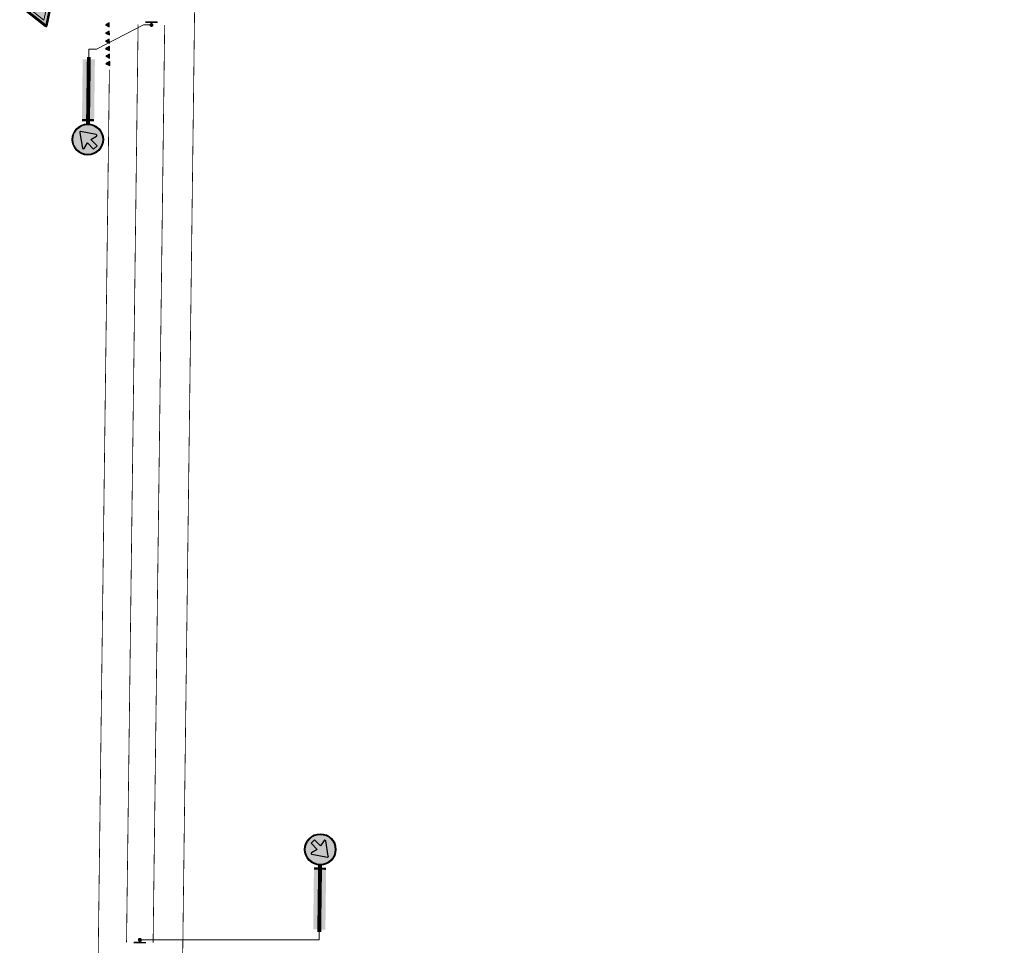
# Model space of a CAD drawing. Header units: metres. Extents: x 232695 to 233536, y 552964 to 554401.
# Tile 14 of 23: x 233273 to 233399, y 553982 to 554101. Entities that reach past the tile are written whole.
import ezdxf

# ---------------------------------------------------------------- set-up
doc = ezdxf.new("R2010")
doc.units = ezdxf.units.M
doc.linetypes.add('VW-3-3_STREEP', pattern=[6, 3, -3])
for name, color, linetype, lineweight in [('N-WE-VW-MARKERING_DWARS-S', 7, 'Continuous', 25), ('N-WE-VW-VERKEERSTEKEN_BORD-AANPIJLING-T18', 7, 'Continuous', 13), ('N-WE-VW-VERKEERSTEKEN_BORD-S', 7, 'Continuous', 25), ('N-WE-VW-VERKEERSTEKEN_PAAL-S', 7, 'Continuous', 25)]:
    doc.layers.add(name, color=color, linetype=linetype, lineweight=lineweight)
doc.layers.add('N-WE-VW-MARKERING_LANGS_STREEP_010-G', color=7, linetype='Continuous', true_color=0xffffff)
doc.layers.add('N-WE-VW-MARKERING_LANGS_STREEP_33-G', color=7, linetype='VW-3-3_STREEP', lineweight=13, true_color=0xffffff)

# ---------------------------------------------------------------- blocks, each defined once
blk = doc.blocks.new('D02r_BB22')
h = blk.add_hatch(color=255)
edge = h.paths.add_edge_path()
edge.add_arc((0, 2.641), 0.5, 0, 360)
edge = h.paths.add_edge_path(flags=17)
edge.add_arc((0, 2.641), 0.48, 0, 360)
at = {"true_color": 0x007dfa}
h = blk.add_hatch(color=150, dxfattribs=at)
edge = h.paths.add_edge_path()
edge.add_arc((0, 2.641), 0.48, 0, 360)
edge = h.paths.add_edge_path(flags=16)
edge.add_arc((0.142, 2.911), 0.0275, 10.4106, 147.4324)
edge.add_line((0.118, 2.926), (0.009, 2.751))
edge.add_line((0.009, 2.751), (-0.188, 2.948))
edge.add_line((-0.188, 2.948), (-0.297, 2.838))
edge.add_line((-0.297, 2.838), (-0.1, 2.641))
edge.add_line((-0.1, 2.641), (-0.275, 2.532))
edge.add_arc((-0.26, 2.509), 0.0276, 121.9964, 259.0182)
edge.add_line((-0.266, 2.482), (0.234, 2.392))
edge.add_arc((0.238, 2.416), 0.0239, 259.8431, 392.4604)
edge.add_line((0.258, 2.429), (0.169, 2.916))
h = blk.add_hatch(color=255)
edge = h.paths.add_edge_path()
edge.add_arc((0.142, 2.911), 0.0275, 10.4106, 147.4324)
edge.add_line((0.118, 2.926), (0.009, 2.751))
edge.add_line((0.009, 2.751), (-0.188, 2.948))
edge.add_line((-0.188, 2.948), (-0.297, 2.838))
edge.add_line((-0.297, 2.838), (-0.1, 2.641))
edge.add_line((-0.1, 2.641), (-0.275, 2.532))
edge.add_arc((-0.26, 2.509), 0.0276, 121.9964, 259.0182)
edge.add_line((-0.266, 2.482), (0.234, 2.392))
edge.add_arc((0.238, 2.416), 0.0239, 259.8431, 392.4604)
edge.add_line((0.258, 2.429), (0.169, 2.916))
at = {"color": 150, "true_color": 0x007dfa}
blk.add_lwpolyline([(0.169, 2.916, 0.681015), (0.118, 2.926), (0.009, 2.751), (-0.188, 2.948), (-0.297, 2.838), (-0.1, 2.641), (-0.275, 2.532, 0.681015), (-0.266, 2.482), (0.234, 2.392, 0.653244), (0.258, 2.429)], format="xyb", close=True, dxfattribs=at)
at = {"color": 251, "const_width": 0.125}
blk.add_lwpolyline([(0, 2.166), (0, 0)], dxfattribs=at)
at = {"color": 150, "true_color": 0x007dfa}
for radius in [0.5, 0.48]:
    blk.add_circle((0, 2.641), radius, dxfattribs=at)
at = {"color": 254}
blk.add_solid([(-0.195, 2.062), (-0.195, 1.989), (0.195, 2.062), (0.195, 1.989)], dxfattribs=at)
at = {"color": 2, "true_color": 0xffff00}
blk.add_solid([(-0.195, 1.989), (0.195, 1.989), (-0.195, 0.079), (0.195, 0.079)], dxfattribs=at)
blk = doc.blocks.new('*U14')
at = {"const_width": 0.2, "flags": 128}
blk.add_lwpolyline([(-0.44, -0.75), (-0.26, 0.84)], dxfattribs=at)
at = {"const_width": 0.25, "flags": 128}
blk.add_lwpolyline([(-0.01, -0.12, 1), (0.02, 0.13, 1)], format="xyb", close=True, dxfattribs=at)
blk = doc.blocks.new('*U13')
at = {"const_width": 0.25, "flags": 128}
blk.add_lwpolyline([(0.02, 0.13, 1), (-0.01, -0.12, 1)], format="xyb", close=True, dxfattribs=at)
at = {"const_width": 0.2, "flags": 128}
blk.add_lwpolyline([(0.45, 0.76), (0.27, -0.83)], dxfattribs=at)
blk = doc.blocks.new('N-SVW-MARKERING_DWARS_DRIEHOEK_50 50')
at = {"flags": 128}
blk.add_lwpolyline([(0.25, -0.25), (0.5, 0.25), (0, 0.25)], close=True, dxfattribs=at)
blk.add_solid([(0, 0.25), (0.5, 0.25), (0.25, -0.25), (0.5, 0.25)])
blk = doc.blocks.new('N-SVW-VERKEERSTEKEN_BORD_B06-SO')
at = {"true_color": 0xff0000}
h = blk.add_hatch(color=1, dxfattribs=at)
h.dxf.hatch_style = 1
h.paths.add_polyline_path([(-3.53, 3.13), (-0.27, -3.4, 0.284079), (0, -3.56), (0, -3.36, -0.284079), (-0.09, -3.31), (-3.35, 3.22, -0.557537), (-3.26, 3.36), (0, 3.36), (0, 3.56), (-3.26, 3.56, 0.557537)])
at = {"true_color": 0xffffff}
h = blk.add_hatch(color=7, dxfattribs=at)
h.dxf.hatch_style = 1
h.paths.add_polyline_path([(-0.09, -3.31, 0.284079), (0, -3.36), (0, -3.04), (-3.1, 3.16), (0, 3.16), (0, 3.36), (-3.26, 3.36, 0.557537), (-3.35, 3.22)])
at = {"true_color": 0xff0000}
h = blk.add_hatch(color=1, dxfattribs=at)
h.dxf.hatch_style = 1
h.paths.add_polyline_path([(0, -3.04), (0, -1.48), (-1.97, 2.46), (0, 2.46), (0, 3.16), (-3.1, 3.16)], flags=17)
h = blk.add_hatch(color=1, dxfattribs=at)
h.dxf.hatch_style = 1
h.paths.add_polyline_path([(0, 3.36), (3.26, 3.36, -0.557537), (3.35, 3.22), (0.09, -3.31, -0.284079), (0, -3.36), (0, -3.56, 0.284079), (0.27, -3.4), (3.53, 3.13, 0.557537), (3.26, 3.56), (0, 3.56)])
at = {"true_color": 0xffffff}
h = blk.add_hatch(color=7, dxfattribs=at)
h.dxf.hatch_style = 1
h.paths.add_polyline_path([(0, -3.04), (0, -3.36, 0.284079), (0.09, -3.31), (3.35, 3.22, 0.557537), (3.26, 3.36), (0, 3.36), (0, 3.16), (3.1, 3.16)])
at = {"true_color": 0xff0000}
h = blk.add_hatch(color=1, dxfattribs=at)
h.dxf.hatch_style = 1
h.paths.add_polyline_path([(0, -3.04), (3.1, 3.16), (0, 3.16), (0, 2.46), (1.97, 2.46), (0, -1.48)], flags=17)
at = {"true_color": 0xffffff}
h = blk.add_hatch(color=7, dxfattribs=at)
h.dxf.hatch_style = 1
h.paths.add_polyline_path([(0, -1.48), (1.97, 2.46), (-1.97, 2.46)])
at = {"color": 1, "lineweight": 0, "true_color": 0xff0000}
blk.add_lwpolyline([(-3.53, 3.13), (-0.27, -3.4, 0.618034), (0.27, -3.4), (3.53, 3.13, 0.557537), (3.26, 3.56), (-3.26, 3.56, 0.557537)], format="xyb", close=True, dxfattribs=at)
at = {"color": 7, "lineweight": 0, "true_color": 0xffffff}
blk.add_lwpolyline([(-3.35, 3.22), (-0.09, -3.31, 0.618034), (0.09, -3.31), (3.35, 3.22, 0.557537), (3.26, 3.36), (-3.26, 3.36, 0.557537)], format="xyb", close=True, dxfattribs=at)
for points in [[(-3.1, 3.16), (0, -3.04), (3.1, 3.16)], [(-1.97, 2.46), (0, -1.48), (1.97, 2.46)]]:
    blk.add_lwpolyline(points, close=True, dxfattribs=at)

msp = doc.modelspace()

# ---------------------------------------------------------------- linework, layer by layer
at = {"layer": 'N-WE-VW-MARKERING_LANGS_STREEP_010-G', "const_width": 0.1, "flags": 128}
for points in [[(233287.06, 553982.79), (233288.54, 554100.24)], [(233290.46, 553982.75), (233291.94, 554100.19)]]:
    msp.add_lwpolyline(points, dxfattribs=at)
at = {"layer": 'N-WE-VW-MARKERING_LANGS_STREEP_33-G', "ltscale": 2, "const_width": 0.1, "flags": 128}
msp.add_lwpolyline([(233293.78, 553944.38), (233296.48, 554158.65, -0.408028), (233370.34, 554232.21), (233399.29, 554232.46)], format="xyb", dxfattribs=at)
msp.add_lwpolyline([(233283.43, 553980.56), (233284.87, 554094.48)], dxfattribs=at)
at = {"layer": 'N-WE-VW-VERKEERSTEKEN_BORD-AANPIJLING-T18', "flags": 128}
for points in [[(233282.24, 554096.09), (233282.24, 554097.09), (233283.24, 554097.09), (233289.24, 554100.18), (233290.24, 554100.18)], [(233311.71, 553984.12), (233311.71, 553983.12), (233310.71, 553983.12), (233289.76, 553983.12), (233288.76, 553983.12)]]:
    msp.add_lwpolyline(points, dxfattribs=at)

# ---------------------------------------------------------------- block references
at = {"layer": 'N-WE-VW-MARKERING_DWARS-S', "linetype": 'ByBlock', "rotation": 270.830867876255}
for p in [(233284.6, 554100.44), (233284.61, 554099.4), (233284.61, 554098.36), (233284.63, 554097.4), (233284.63, 554097.4), (233284.64, 554096.44), (233284.64, 554096.44), (233284.64, 554096.44), (233284.66, 554095.48), (233284.66, 554095.48), (233284.66, 554095.48)]:
    msp.add_blockref('N-SVW-MARKERING_DWARS_DRIEHOEK_50 50', p, dxfattribs=at)
at = {"layer": 'N-WE-VW-VERKEERSTEKEN_BORD-S'}
for name, p, xscale, yscale, zscale, rotation in [('N-SVW-VERKEERSTEKEN_BORD_B06-SO', (233275.5, 554102.02), 0.4999999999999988, 0.4999999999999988, 0.4999999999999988, 258.2433616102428), ('D02r_BB22', (233282.24, 554096.09), 3.999999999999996, 3.999999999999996, 3.999999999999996, 179.277584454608), ('D02r_BB22', (233311.71, 553984.12), 3.999999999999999, 3.999999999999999, 3.999999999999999, 359.27758445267)]:
    msp.add_blockref(name, p, dxfattribs=dict(at, xscale=xscale, yscale=yscale, zscale=zscale, rotation=rotation))
at = {"layer": 'N-WE-VW-VERKEERSTEKEN_PAAL-S'}
for name, p, rotation in [('*U14', (233290.24, 554100.18), 275.698143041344), ('*U13', (233288.76, 553983.12), 275.6981430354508)]:
    msp.add_blockref(name, p, dxfattribs=dict(at, rotation=rotation))

doc.saveas('drawing.dxf')
